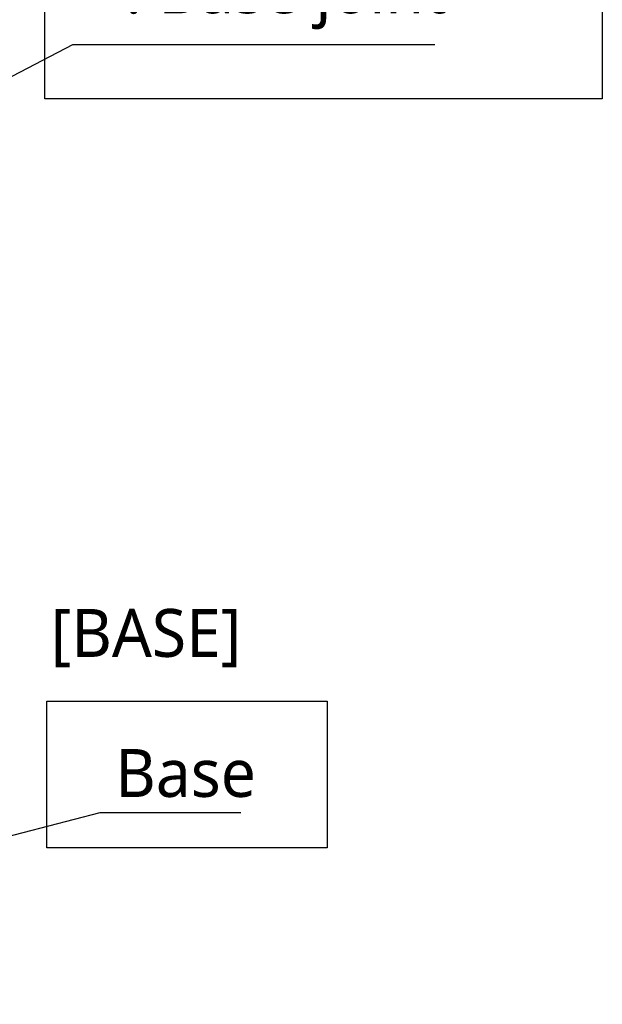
# Model space of a CAD drawing. Header units: millimetres. Extents: x 0 to 4378, y 0 to 2376.
# Tile 126 of 224: x 1952 to 2146, y 660 to 988. Entities that reach past the tile are written whole.
import ezdxf

# ---------------------------------------------------------------- set-up
doc = ezdxf.new("R2010")
doc.units = ezdxf.units.MM
doc.header["$LTSCALE"] = 0.2
doc.layers.add('05_Section Line', color=3, linetype='Continuous')
doc.styles.add('Rainbow-5.0 Style', font='malgunsl.ttf')
doc.dimstyles.new('Rainbow-5.0 Style', dxfattribs={"dimtxt": 4, "dimasz": 2.5, "dimexe": 1, "dimexo": 1, "dimgap": 1, "dimtad": 1, "dimdsep": 46, "dimtxsty": 'Rainbow-5.0 Style', "dimcen": 0, "dimclrd": 251, "dimclre": 251, "dimclrt": 7, "dimazin": 3, "dimtp": 0.1, "dimtm": 0.1, "dimtfac": 0.61, "dimtmove": 0, "dimatfit": 3, "dimfxl": 1, "dimlwd": -1, "dimlwe": -1, "dimarcsym": 1})

msp = doc.modelspace()

# ---------------------------------------------------------------- linework, layer by layer
at = {"layer": '05_Section Line'}
for points in [[(1960.236, 1044.071), (2146.173, 1044.071), (2146.173, 961.99), (1960.236, 961.99)], [(1960.831, 760.934), (2054.429, 760.934), (2054.429, 711.922), (1960.831, 711.922)]]:
    msp.add_lwpolyline(points, close=True, dxfattribs=at)

# ---------------------------------------------------------------- texts
at = {"color": 7, "char_height": 16, "attachment_point": 7, "style": 'Rainbow-5.0 Style'}
for s, insert in [('J0\\P: Base joint', (1987.07, 985.15)), ('[BASE]', (1962.187, 772.127)), ('Base', (1983.672, 728.693))]:
    msp.add_mtext(s, dxfattribs=dict(at, insert=insert))

# ---------------------------------------------------------------- leaders
at = {"annotation_type": 0, "has_hookline": 1, "hookline_direction": 0}
for points, text_width in [([(1731.82, 856.387), (1969.57, 980.15), (1982.07, 980.15)], 103.201), ([(1731.806, 659.684), (1978.672, 723.693)], 41.92)]:
    msp.add_leader(points, dimstyle='Rainbow-5.0 Style', override={"dimscale": 5, "dimgap": 1, "dimtad": 1}, dxfattribs=dict(at, text_width=text_width))

doc.saveas('drawing.dxf')
